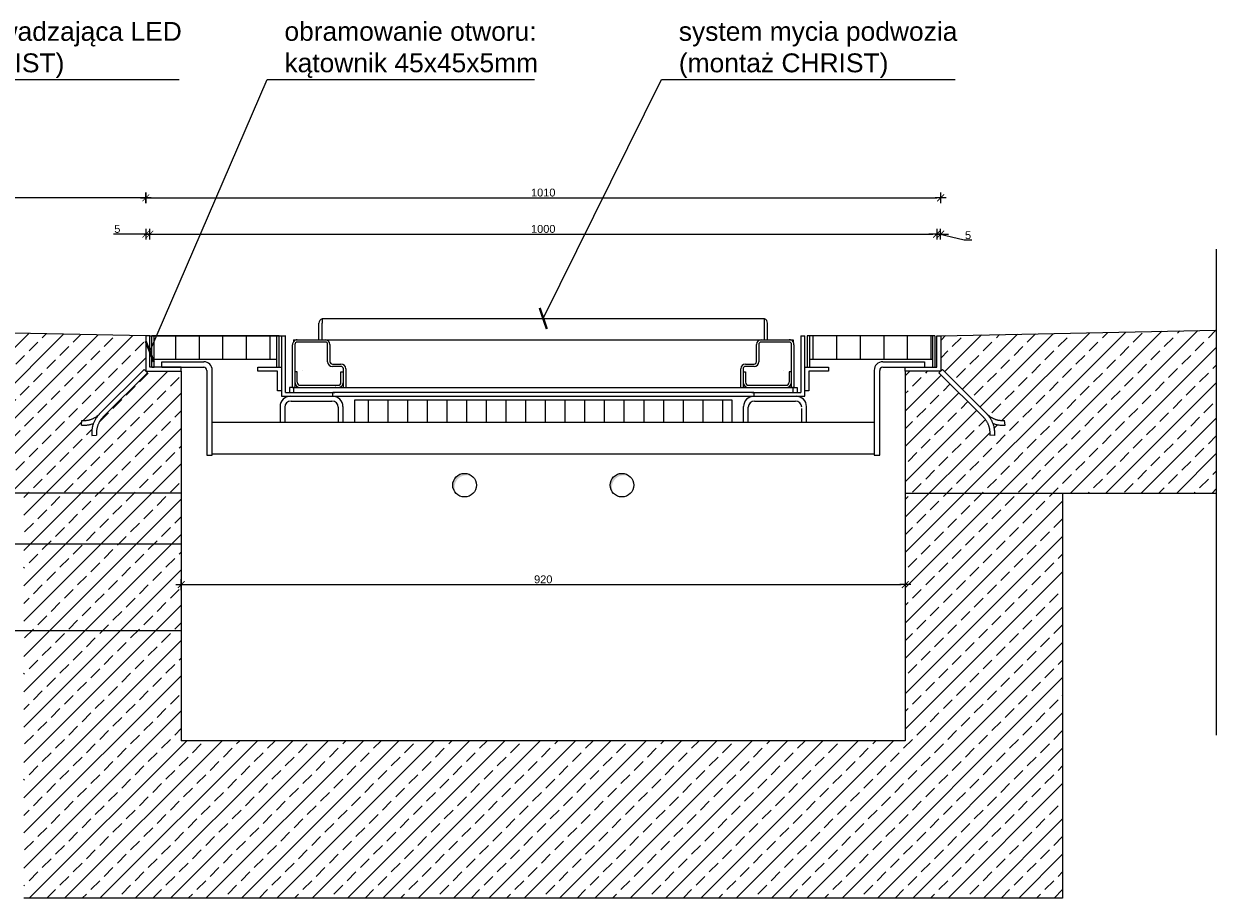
# Model space of a CAD drawing. Extents: x 5703 to 11842, y -4896 to -230.
# Tile 25 of 28: x 6762 to 8277, y -2331 to -1220. Entities that reach past the tile are written whole.
import ezdxf

# ---------------------------------------------------------------- set-up
doc = ezdxf.new("R2010")
doc.units = 0
doc.header["$LTSCALE"] = 2
doc.linetypes.add('DASHED', pattern=[19.05, 12.7, -6.35])
for name, color, linetype in [('111_wytyczne_cieńkie', 7, 'Continuous'), ('111_wytyczne_grube', 220, 'Continuous'), ('111_wytyczne_hatch', 11, 'Continuous'), ('111_WYTYCZNE_OPIS', 7, 'Continuous')]:
    doc.layers.add(name, color=color, linetype=linetype)
doc.layers.add('a___wymiary', color=7, linetype='Continuous', lineweight=18)
doc.layers.add('Y-MYJNIA_SZYNY', color=152, linetype='Continuous', lineweight=25)
doc.styles.add('ARIAL', font='ARIAL.TTF', dxfattribs={"height": 1.4})
doc.styles.get("Standard").update_dxf_attribs({"font": 'arial.ttf'})
doc.dimstyles.new('1_50', dxfattribs={"dimtxt": 10, "dimasz": 5, "dimexe": 1.25, "dimexo": 0.625, "dimgap": 1.5, "dimtad": 1, "dimdec": 3, "dimrnd": 0.5, "dimdsep": 46, "dimtxsty": 'Standard', "dimblk": 'znacznik', "dimcen": 1.5, "dimse1": 1, "dimse2": 1, "dimclrd": 256, "dimclrt": 256, "dimazin": 0, "dimtfac": 1, "dimtdec": 3, "dimtmove": 0, "dimatfit": 3, "dimldrblk": 'znacznik', "dimfxl": 1, "dimarcsym": 0})
doc.dimstyles.new('PKN1', dxfattribs={"dimtxt": 12, "dimasz": 8, "dimexe": 5, "dimexo": 10, "dimgap": 2, "dimtad": 1, "dimdec": 1, "dimrnd": 0.5, "dimzin": 10, "dimdsep": 46, "dimtxsty": 'ARIAL', "dimcen": 0, "dimdle": 8, "dimclrd": 256, "dimclre": 8, "dimclrt": 6, "dimadec": 0, "dimazin": 0, "dimtfac": 1, "dimtdec": 1, "dimtofl": 0, "dimtmove": 1, "dimatfit": 3, "dimldrblk": 'ARCHTICK', "dimfxl": 1, "dimtolj": 1, "dimtzin": 2, "dimlwd": -1, "dimarcsym": 0})
pattern_1 = [(90, (-2825.384, -21331.196), (-30, -30), [])]

# ---------------------------------------------------------------- blocks, each defined once
blk = doc.blocks.new('znacznik')
at = {"layer": 'a___wymiary'}
for p, q in [((1.39, 0), (-1.39, 0)), ((0, 1.39), (0, -1.39))]:
    blk.add_line(p, q, dxfattribs=at)
at = {"layer": 'a___wymiary', "const_width": 0.2}
blk.add_lwpolyline([(0.88, 0.88), (-0.88, -0.88)], dxfattribs=at)
blk = doc.blocks.new('*D5460')
at = {"layer": 'a___wymiary', "lineweight": -2}
blk.add_line((6966.6, -1932.6), (7876.6, -1932.6), dxfattribs=at)
at = {"layer": 'Defpoints', "color": 0}
for p in [(6961.6, -1866.3), (7881.6, -1866.3), (7881.6, -1932.6)]:
    blk.add_point(p, dxfattribs=at)
at = {"layer": 'a___wymiary', "lineweight": -2, "xscale": 5, "yscale": 5, "zscale": 5, "rotation": 180}
blk.add_blockref('znacznik', (6961.6, -1932.6), dxfattribs=at)
at = {"layer": 'a___wymiary', "lineweight": -2, "xscale": 5, "yscale": 5, "zscale": 5}
blk.add_blockref('znacznik', (7881.6, -1932.6), dxfattribs=at)
at = {"layer": 'a___wymiary', "insert": (7421.6, -1926), "char_height": 10, "attachment_point": 5}
blk.add_mtext('920', dxfattribs=at)
blk = doc.blocks.new('*D5461')
at = {"layer": 'a___wymiary', "lineweight": -2}
blk.add_line((6921.6, -1440.9), (7921.6, -1440.9), dxfattribs=at)
at = {"layer": 'Defpoints', "color": 0}
for p in [(7926.6, -1440.9), (6916.6, -1616.3), (7926.6, -1616.3)]:
    blk.add_point(p, dxfattribs=at)
at = {"layer": 'a___wymiary', "lineweight": -2, "xscale": 5, "yscale": 5, "zscale": 5, "rotation": 180}
blk.add_blockref('znacznik', (6916.6, -1440.9), dxfattribs=at)
at = {"layer": 'a___wymiary', "lineweight": -2, "xscale": 5, "yscale": 5, "zscale": 5}
blk.add_blockref('znacznik', (7926.6, -1440.9), dxfattribs=at)
at = {"layer": 'a___wymiary', "insert": (7421.6, -1434.3), "char_height": 10, "attachment_point": 5}
blk.add_mtext('1010', dxfattribs=at)
blk = doc.blocks.new('*D5462')
at = {"layer": 'a___wymiary', "lineweight": -2}
for p, q in [((6916.6, -1487.1), (6875.6, -1487.1)), ((6911.6, -1487.1), (6906.6, -1487.1)), ((6916.6, -1487.1), (6921.6, -1487.1)), ((6926.6, -1487.1), (6931.6, -1487.1))]:
    blk.add_line(p, q, dxfattribs=at)
at = {"layer": 'Defpoints', "color": 0}
for p in [(6921.6, -1487.1), (6916.6, -1616.3), (6921.6, -1616.3)]:
    blk.add_point(p, dxfattribs=at)
at = {"layer": 'a___wymiary', "lineweight": -2, "xscale": 5, "yscale": 5, "zscale": 5}
blk.add_blockref('znacznik', (6916.6, -1487.1), dxfattribs=at)
at = {"layer": 'a___wymiary', "lineweight": -2, "xscale": 5, "yscale": 5, "zscale": 5, "rotation": 180}
blk.add_blockref('znacznik', (6921.6, -1487.1), dxfattribs=at)
at = {"layer": 'a___wymiary', "insert": (6880.4, -1480.5), "char_height": 10, "attachment_point": 5}
blk.add_mtext('5', dxfattribs=at)
blk = doc.blocks.new('*D5463')
at = {"layer": 'a___wymiary', "lineweight": -2}
blk.add_line((6926.6, -1487.1), (7916.6, -1487.1), dxfattribs=at)
at = {"layer": 'Defpoints', "color": 0}
for p in [(7921.6, -1487.1), (6921.6, -1616.3), (7921.6, -1616.3)]:
    blk.add_point(p, dxfattribs=at)
at = {"layer": 'a___wymiary', "lineweight": -2, "xscale": 5, "yscale": 5, "zscale": 5, "rotation": 180}
blk.add_blockref('znacznik', (6921.6, -1487.1), dxfattribs=at)
at = {"layer": 'a___wymiary', "lineweight": -2, "xscale": 5, "yscale": 5, "zscale": 5}
blk.add_blockref('znacznik', (7921.6, -1487.1), dxfattribs=at)
at = {"layer": 'a___wymiary', "insert": (7421.6, -1480.5), "char_height": 10, "attachment_point": 5}
blk.add_mtext('1000', dxfattribs=at)
blk = doc.blocks.new('*D5464')
at = {"layer": 'a___wymiary', "lineweight": -2}
for p, q in [((7916.6, -1487.1), (7911.6, -1487.1)), ((7921.6, -1487.1), (7926.6, -1487.1)), ((7956.6, -1494.9), (7924.1, -1487.1)), ((7931.6, -1487.1), (7936.6, -1487.1)), ((7966.2, -1494.9), (7956.6, -1494.9))]:
    blk.add_line(p, q, dxfattribs=at)
at = {"layer": 'Defpoints', "color": 0}
for p in [(7926.6, -1487.1), (7921.6, -1616.3), (7926.6, -1616.3)]:
    blk.add_point(p, dxfattribs=at)
at = {"layer": 'a___wymiary', "lineweight": -2, "xscale": 5, "yscale": 5, "zscale": 5}
blk.add_blockref('znacznik', (7921.6, -1487.1), dxfattribs=at)
at = {"layer": 'a___wymiary', "lineweight": -2, "xscale": 5, "yscale": 5, "zscale": 5, "rotation": 180}
blk.add_blockref('znacznik', (7926.6, -1487.1), dxfattribs=at)
at = {"layer": 'a___wymiary', "insert": (7961.4, -1488.4), "char_height": 10, "attachment_point": 5}
blk.add_mtext('5', dxfattribs=at)
blk = doc.blocks.new('*D5465')
at = {"layer": 'a___wymiary', "lineweight": -2}
blk.add_line((6911.6, -1440.9), (6176.6, -1440.9), dxfattribs=at)
at = {"layer": 'Defpoints', "color": 0}
for p in [(6171.6, -1440.9), (6171.6, -1601.4), (6916.6, -1616.3)]:
    blk.add_point(p, dxfattribs=at)
at = {"layer": 'a___wymiary', "lineweight": -2, "xscale": 5, "yscale": 5, "zscale": 5, "rotation": 180}
blk.add_blockref('znacznik', (6171.6, -1440.9), dxfattribs=at)
at = {"layer": 'a___wymiary', "lineweight": -2, "xscale": 5, "yscale": 5, "zscale": 5}
blk.add_blockref('znacznik', (6916.6, -1440.9), dxfattribs=at)
at = {"layer": 'a___wymiary', "insert": (6544.1, -1434.3), "char_height": 10, "attachment_point": 5}
blk.add_mtext('745', dxfattribs=at)

msp = doc.modelspace()

# ---------------------------------------------------------------- hatches: boundary and pattern name
at = {"layer": '111_wytyczne_cieńkie'}
for points in [[(7333.333, -1796.8998, 1.118846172), (7312.2528, -1817.98, -0.893777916)], [(7533.333, -1796.8998, 1.118846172), (7512.2528, -1817.98, -0.893777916)]]:
    msp.add_hatch(color=8, dxfattribs=at).paths.add_polyline_path(points)
at = {"layer": '111_wytyczne_hatch'}
h = msp.add_hatch(dxfattribs=at)
h.set_pattern_fill('ANSI33', color=256, scale=5, style=0)
h.set_pattern_definition([(45, (5466.075, 586.98), (-22.45064, 22.45064), []), (45, (5488.525, 586.98), (-22.45064, 22.45064), [15.875, -7.9375])])
h.paths.add_polyline_path([(7989.2891, -1742.5434, 0.221501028), (7981.054, -1719.9436), (7924.4855, -1663.3751), (7926.6068, -1661.2538), (7881.6068, -1661.2538), (7881.6068, -1866.2538), (8081.6068, -1816.2538), (8276.6634, -1816.2538), (8276.6634, -1609.2527), (7926.6068, -1616.2538), (7926.6068, -1661.2538), (7928.7281, -1659.1325), (7985.2966, -1715.701, 0.221501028), (8007.8964, -1723.9361), (8008.4149, -1729.9136, -0.113405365), (7993.1222, -1727.7692, -0.113405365), (7995.2666, -1743.0619)])
h.paths.add_polyline_path([(6961.6068, -1866.2538), (6961.6068, -1661.2538), (6916.6068, -1661.2538), (6918.7281, -1663.3751), (6862.1596, -1719.9436, 0.221501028), (6853.9245, -1742.5434), (6847.9469, -1743.0619, -0.113405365), (6850.0914, -1727.7692, -0.113405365), (6834.7987, -1729.9136), (6835.3172, -1723.9361, 0.221501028), (6857.9169, -1715.701), (6914.4855, -1659.1325), (6916.6068, -1661.2538), (6916.6068, -1616.2538), (6436.6068, -1606.6538), (6436.6068, -1606.3538), (6426.8568, -1606.3538), (6426.4568, -1606.3538), (6426.4568, -1606.4508), (6426.4568, -1746.3538), (6416.7568, -1746.3538), (6416.7568, -1606.2568), (6416.7568, -1606.3538), (6416.3568, -1606.3538), (6406.6068, -1606.3538), (6406.6128, -1606.0539), (6171.6068, -1601.3538), (6096.0215, -1601.3538), (6059.1068, -1601.3538), (6055.6234, -1601.3538), (6054.9425, -1601.3538), (6054.9425, -1741.3538), (6046.9425, -1741.3538), (6046.9425, -1601.3538), (6046.1068, -1601.3538), (5997.1068, -1601.3538), (5996.4258, -1601.3538), (5996.4258, -1741.3538), (5988.4258, -1741.3538), (5988.4258, -1601.3538), (5987.5901, -1601.3538), (5984.1068, -1601.3538), (5871.6068, -1601.3538), (5703.0923, -1597.9835), (5703.0923, -1816.2538), (6761.6068, -1816.2538)])
h.paths.add_polyline_path([(5950.7878, -1702.7878), (5950.7878, -1639.9198), (5914.0318, -1639.9198), (5914.0318, -1702.7878)], flags=24)
h.paths.add_polyline_path([(6472.9961, -1707.7878), (6472.9961, -1644.9198), (6436.2401, -1644.9198), (6436.2401, -1707.7878)], flags=24)
h.paths.add_polyline_path([(6961.6068, -1991.2538), (6761.6068, -1991.2538), (6761.6068, -2331.2538), (8081.6068, -2331.2538), (8081.6068, -1816.2538), (7881.6068, -1866.2538), (7881.6068, -2071.2538), (7881.6068, -2131.2538), (6961.6068, -2131.2538), (6961.6068, -2071.2538)])
h.paths.add_polyline_path([(6761.6068, -1881.2538), (6961.6068, -1881.2538), (6961.6068, -1866.2538), (6761.6068, -1816.2538)])
h.paths.add_polyline_path([(6761.6068, -1991.2538), (6961.6068, -1991.2538), (6961.6068, -1881.2538), (6761.6068, -1881.2538)])
at = {"layer": 'Y-MYJNIA_SZYNY'}
h = msp.add_hatch(dxfattribs=at)
h.set_pattern_fill('CUSTOM58', color=256, scale=30, angle=90, pattern_type=2)
h.set_pattern_definition(pattern_1)
h.paths.add_polyline_path([(6927.1068, -1646.2538), (7083.1068, -1646.2538), (7083.1068, -1616.2538), (6927.1068, -1616.2538)])
h = msp.add_hatch(dxfattribs=at)
h.set_pattern_fill('CUSTOM60', color=256, scale=30, angle=90, pattern_type=2)
h.set_pattern_definition(pattern_1)
h.paths.add_polyline_path([(7916.1068, -1616.2538), (7760.1068, -1616.2538), (7760.1068, -1646.2538), (7916.1068, -1646.2538)])
h = msp.add_hatch(dxfattribs=at)
h.set_pattern_fill('CUSTOM66', color=256, scale=25, angle=90, pattern_type=2)
h.set_pattern_definition([(90, (-2825.384, -21331.196), (-25, -25), [])])
h.paths.add_polyline_path([(7181.6068, -1726.2538), (7661.6068, -1726.2538), (7661.6068, -1698.2538), (7181.6068, -1698.2538)])

# ---------------------------------------------------------------- linework, layer by layer
at = {"layer": '111_wytyczne_cieńkie'}
for p, q in [((6916.6068, -1616.2538), (6171.6068, -1601.3538)), ((7926.6068, -1616.2538), (8276.6634, -1609.2527)), ((6961.6068, -1661.2538), (6961.6068, -2131.2538)), ((7881.6068, -1661.2538), (7881.6068, -2131.2538)), ((6961.6068, -1816.2538), (5703.0923, -1816.2538)), ((7881.6068, -1816.2538), (8276.6634, -1816.2538)), ((8081.6068, -1816.2538), (8081.6068, -2331.2538)), ((7881.6068, -2131.2538), (6961.6068, -2131.2538)), ((8081.6068, -2331.2538), (6761.6068, -2331.2538))]:
    msp.add_line(p, q, dxfattribs=at)
at = {"layer": '111_wytyczne_cieńkie', "color": 8}
msp.add_line((6921.6068, -1616.2538), (7094.4225, -1616.2538), dxfattribs=at)
at = {"layer": '111_wytyczne_cieńkie'}
for points in [[(6961.6068, -1656.2538), (6921.6068, -1656.2538), (6921.6068, -1616.2538), (6916.6068, -1616.2538), (6916.6068, -1661.2538), (6961.6068, -1661.2538)], [(7881.6068, -1656.2538), (7921.6068, -1656.2538), (7921.6068, -1616.2538), (7926.6068, -1616.2538), (7926.6068, -1661.2538), (7881.6068, -1661.2538)]]:
    msp.add_lwpolyline(points, close=True, dxfattribs=at)
at = {"layer": '111_wytyczne_cieńkie', "linetype": 'DASHED', "ltscale": 20}
for points in [[(6853.9245, -1742.5434, -0.221501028), (6862.1596, -1719.9436), (6918.7281, -1663.3751), (6914.4855, -1659.1325), (6857.9169, -1715.701, 0.221501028), (6847.9469, -1743.0619)], [(7989.2891, -1742.5434, 0.221501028), (7981.054, -1719.9436), (7924.4855, -1663.3751), (7928.7281, -1659.1325), (7985.2966, -1715.701, -0.221501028), (7995.2666, -1743.0619)]]:
    msp.add_lwpolyline(points, format="xyb", close=True, dxfattribs=at)
for points in [[(6850.0914, -1727.7692, -0.113405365), (6834.7987, -1729.9136), (6835.3172, -1723.9361, 0.221501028), (6857.9169, -1715.701)], [(7993.1222, -1727.7692, 0.113405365), (8008.4149, -1729.9136), (8007.8964, -1723.9361, -0.221501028), (7985.2966, -1715.701)]]:
    msp.add_lwpolyline(points, format="xyb", dxfattribs=at)
at = {"layer": '111_wytyczne_cieńkie', "color": 8}
for centre in [(7321.6068, -1806.2538), (7521.6068, -1806.2538)]:
    msp.add_circle(centre, 15, dxfattribs=at)
at = {"layer": '111_wytyczne_grube', "linetype": 'DASHED', "ltscale": 40}
for p, q in [((6961.6068, -1881.2538), (5703.0923, -1881.2538)), ((6961.6068, -1991.2538), (5703.0923, -1991.2538))]:
    msp.add_line(p, q, dxfattribs=at)
at = {"layer": '111_wytyczne_hatch', "linetype": 'DASHED', "ltscale": 50}
msp.add_line((8276.6634, -1506.2321), (8276.6634, -2124.0413), dxfattribs=at)
at = {"layer": 'Y-MYJNIA_SZYNY'}
for p, q in [((7136.6068, -1621.2538), (7136.6068, -1600.2538)), ((7140.6068, -1594.2538), (7140.6068, -1594.5969)), ((7140.6068, -1594.2538), (7702.6068, -1594.2538)), ((7140.6068, -1594.5969), (7140.6068, -1600.2538)), ((7140.6068, -1621.2538), (7140.6068, -1600.2538)), ((7702.6068, -1600.2538), (7702.6068, -1594.2538)), ((7702.6068, -1621.2538), (7702.6068, -1600.2538)), ((7706.6068, -1621.2538), (7706.6068, -1600.2538)), ((6924.1068, -1656.2538), (6924.1068, -1616.2538)), ((6927.1068, -1616.2538), (6924.1068, -1616.2538)), ((7083.1068, -1616.2538), (6927.1068, -1616.2538)), ((6927.1068, -1646.2538), (6927.1068, -1616.2538)), ((7086.1068, -1616.2538), (7083.1068, -1616.2538)), ((7083.1068, -1646.2538), (7083.1068, -1616.2538)), ((7086.1068, -1656.2538), (7086.1068, -1616.2538)), ((7089.1068, -1616.2538), (7094.1068, -1616.2538)), ((7089.1068, -1616.2538), (7089.1068, -1693.2538)), ((7094.1068, -1688.2538), (7094.1068, -1616.2538)), ((7749.1068, -1616.2538), (7749.1068, -1688.2538)), ((7749.1068, -1616.2538), (7754.1068, -1616.2538)), ((7754.1068, -1693.2538), (7754.1068, -1616.2538)), ((7757.1068, -1616.2538), (7757.1068, -1656.2538)), ((7760.1068, -1616.2538), (7757.1068, -1616.2538)), ((7760.1068, -1616.2538), (7760.1068, -1646.2538)), ((7916.1068, -1616.2538), (7760.1068, -1616.2538)), ((7919.1068, -1616.2538), (7916.1068, -1616.2538)), ((7916.1068, -1616.2538), (7916.1068, -1646.2538)), ((7919.1068, -1616.2538), (7919.1068, -1656.2538)), ((7103.1068, -1682.2538), (7103.1068, -1627.6669)), ((7104.1068, -1621.2538), (7104.1068, -1623.9345)), ((7104.1068, -1621.2538), (7109.1068, -1621.2538)), ((7106.1068, -1627.2538), (7106.1068, -1675.2538)), ((7109.1068, -1621.2538), (7144.6068, -1621.2538)), ((7144.6068, -1624.2538), (7109.1068, -1624.2538)), ((7144.6068, -1621.2538), (7698.6068, -1621.2538)), ((7147.6068, -1649.2538), (7147.6068, -1627.5474)), ((7150.6068, -1627.2538), (7150.6068, -1649.2538)), ((7692.6068, -1649.2538), (7692.6068, -1627.2538)), ((7695.6068, -1627.5474), (7695.6068, -1649.2538)), ((7698.6068, -1621.2538), (7734.1068, -1621.2538)), ((7734.1068, -1624.2538), (7698.6068, -1624.2538)), ((7734.1068, -1621.2538), (7739.1068, -1621.2538)), ((7737.1068, -1675.2538), (7737.1068, -1627.2538)), ((7739.1068, -1621.2538), (7739.1068, -1623.9345)), ((7740.1068, -1627.6669), (7740.1068, -1682.2538)), ((7083.1068, -1646.2538), (6927.1068, -1646.2538)), ((6927.1068, -1656.2538), (6927.1068, -1646.2538)), ((6937.1068, -1656.2538), (6937.1068, -1649.2538)), ((6937.1068, -1649.2538), (6990.1068, -1649.2538)), ((7083.1068, -1656.2538), (7083.1068, -1646.2538)), ((7916.1068, -1646.2538), (7760.1068, -1646.2538)), ((7760.1068, -1646.2538), (7760.1068, -1656.2538)), ((7853.1068, -1649.2538), (7906.1068, -1649.2538)), ((7906.1068, -1649.2538), (7906.1068, -1656.2538)), ((7916.1068, -1646.2538), (7916.1068, -1656.2538)), ((6924.1068, -1656.2538), (6927.1068, -1656.2538)), ((6937.1068, -1656.2538), (6990.1068, -1656.2538)), ((6994.1068, -1660.2538), (6994.1068, -1768.2538)), ((7001.1068, -1768.2538), (7001.1068, -1660.2538)), ((7059.1068, -1661.2538), (7059.1068, -1656.2538)), ((7059.1068, -1656.2538), (7083.1068, -1656.2538)), ((7084.1068, -1661.2538), (7059.1068, -1661.2538)), ((7083.1068, -1656.2538), (7086.1068, -1656.2538)), ((7084.1068, -1686.2538), (7084.1068, -1661.2538)), ((7086.1068, -1656.2538), (7089.1068, -1656.2538)), ((7109.1068, -1662.2538), (7106.1068, -1662.2538)), ((7109.1068, -1675.2538), (7109.1068, -1662.2538)), ((7116.2955, -1660.5001), (7116.3068, -1660.4888)), ((7153.6068, -1652.2538), (7164.6068, -1652.2538)), ((7164.6068, -1655.2538), (7153.6068, -1655.2538)), ((7164.6068, -1662.2538), (7167.6068, -1662.2538)), ((7164.6068, -1675.2538), (7164.6068, -1662.2538)), ((7167.6068, -1675.2538), (7167.6068, -1658.2538)), ((7170.6068, -1658.2538), (7170.6068, -1682.2538)), ((7672.6068, -1682.2538), (7672.6068, -1658.2538)), ((7675.6068, -1658.2538), (7675.6068, -1675.2538)), ((7675.6068, -1662.2538), (7678.6068, -1662.2538)), ((7678.6068, -1652.2538), (7689.6068, -1652.2538)), ((7689.6068, -1655.2538), (7678.6068, -1655.2538)), ((7678.6068, -1662.2538), (7678.6068, -1675.2538)), ((7726.9068, -1660.4888), (7726.9181, -1660.5001)), ((7737.1068, -1662.2538), (7734.1068, -1662.2538)), ((7734.1068, -1662.2538), (7734.1068, -1675.2538)), ((7754.1068, -1656.2538), (7757.1068, -1656.2538)), ((7757.1068, -1656.2538), (7760.1068, -1656.2538)), ((7784.1068, -1661.2538), (7759.1068, -1661.2538)), ((7759.1068, -1661.2538), (7759.1068, -1686.2538)), ((7760.1068, -1656.2538), (7784.1068, -1656.2538)), ((7784.1068, -1656.2538), (7784.1068, -1661.2538)), ((7842.1068, -1660.2538), (7842.1068, -1768.2538)), ((7849.1068, -1768.2538), (7849.1068, -1660.2538)), ((7853.1068, -1656.2538), (7906.1068, -1656.2538)), ((7916.1068, -1656.2538), (7919.1068, -1656.2538)), ((7106.1068, -1675.2538), (7106.1068, -1682.2538)), ((7113.1068, -1679.2538), (7160.6068, -1679.2538)), ((7167.6068, -1682.2538), (7167.6068, -1675.2538)), ((7675.6068, -1675.2538), (7675.6068, -1682.2538)), ((7682.6068, -1679.2538), (7730.1068, -1679.2538)), ((7737.1068, -1682.2538), (7737.1068, -1675.2538)), ((7089.1068, -1686.2538), (7084.1068, -1686.2538)), ((7089.1068, -1693.2538), (7154.1068, -1693.2538)), ((7094.1068, -1688.2538), (7099.1068, -1688.2538)), ((7103.1068, -1682.2538), (7099.1068, -1682.2538)), ((7099.1068, -1682.2538), (7099.1068, -1688.2538)), ((7099.1068, -1688.2538), (7154.1068, -1688.2538)), ((7103.1068, -1682.2538), (7104.1068, -1682.2538)), ((7104.1068, -1682.2538), (7106.1068, -1682.2538)), ((7104.6071, -1682.2538), (7157.607, -1682.2538)), ((7104.6071, -1688.2538), (7104.6071, -1682.2538)), ((7104.6071, -1688.2538), (7156.607, -1688.2538)), ((7106.1068, -1682.2538), (7113.1068, -1682.2538)), ((7113.1068, -1682.2538), (7161.5438, -1682.2538)), ((7154.1068, -1693.2538), (7154.1068, -1688.2538)), ((7421.6068, -1688.2538), (7154.1068, -1688.2538)), ((7154.1068, -1693.2538), (7171.6068, -1693.2538)), ((7161.5438, -1682.2538), (7167.6068, -1682.2538)), ((7167.6068, -1682.2538), (7170.6068, -1682.2538)), ((7170.6068, -1682.2538), (7672.6068, -1682.2538)), ((7171.6068, -1693.2538), (7671.6068, -1693.2538)), ((7689.1068, -1688.2538), (7421.6068, -1688.2538)), ((7671.6068, -1693.2538), (7689.1068, -1693.2538)), ((7672.6068, -1682.2538), (7675.6068, -1682.2538)), ((7675.6068, -1682.2538), (7682.6068, -1682.2538)), ((7682.6068, -1682.2538), (7730.1068, -1682.2538)), ((7685.6065, -1682.2538), (7738.6065, -1682.2538)), ((7686.6065, -1688.2538), (7738.6065, -1688.2538)), ((7689.1068, -1688.2538), (7689.1068, -1693.2538)), ((7689.1068, -1688.2538), (7744.1068, -1688.2538)), ((7689.1068, -1693.2538), (7754.1068, -1693.2538)), ((7730.1068, -1682.2538), (7737.1068, -1682.2538)), ((7737.1068, -1682.2538), (7739.1068, -1682.2538)), ((7738.6065, -1682.2538), (7738.6065, -1688.2538)), ((7739.1068, -1682.2538), (7740.1068, -1682.2538)), ((7740.1068, -1682.2538), (7744.1068, -1682.2538)), ((7744.1068, -1682.2538), (7744.1068, -1688.2538)), ((7744.1068, -1688.2538), (7749.1068, -1688.2538)), ((7759.1068, -1686.2538), (7754.1068, -1686.2538)), ((7087.1068, -1706.2538), (7087.1068, -1726.2538)), ((7093.1068, -1707.2538), (7093.1068, -1726.2538)), ((7101.1068, -1699.2538), (7153.1068, -1699.2538)), ((7161.1068, -1707.2538), (7161.1068, -1726.2538)), ((7167.1068, -1706.2538), (7167.1068, -1726.2538)), ((7181.6068, -1698.2538), (7181.6068, -1726.2538)), ((7661.6068, -1698.2538), (7181.6068, -1698.2538)), ((7661.6068, -1726.2538), (7661.6068, -1698.2538)), ((7676.1068, -1726.2538), (7676.1068, -1706.2538)), ((7682.1068, -1726.2538), (7682.1068, -1707.2538)), ((7690.1068, -1699.2538), (7742.1068, -1699.2538)), ((7750.1068, -1726.2538), (7750.1068, -1708.895)), ((7756.1068, -1726.2538), (7756.1068, -1706.2538)), ((7001.1068, -1726.2538), (7181.6068, -1726.2538)), ((7181.6068, -1726.2538), (7661.6068, -1726.2538)), ((7661.6068, -1726.2538), (7842.1068, -1726.2538)), ((6994.1068, -1768.2538), (7001.1068, -1768.2538)), ((7001.1068, -1766.2538), (7842.1068, -1766.2538)), ((7842.1068, -1768.2538), (7849.1068, -1768.2538))]:
    msp.add_line(p, q, dxfattribs=at)
for centre, radius, start, end in [((7142.6068, -1600.2538), 6, 109.471075, 180), ((7700.6068, -1600.2538), 6, 0, 70.528925), ((7109.1176, -1627.2772), 6.0234, 146.2928808, 183.710063), ((7109.1176, -1627.2772), 6.0234, 90.102542, 146.2928808), ((7109.1068, -1627.2538), 3, 90, 180), ((7144.6068, -1627.2538), 6, 0, 90), ((7144.5946, -1627.2779), 3.0242, 354.8890827, 89.7695419), ((7698.6068, -1627.2538), 6, 90, 180), ((7698.6189, -1627.2779), 3.0242, 90.2304581, 185.1109173), ((7734.096, -1627.2772), 6.0234, 33.7071192, 89.897458), ((7734.1068, -1627.2538), 3, 0, 90), ((7734.096, -1627.2772), 6.0234, 356.289937, 33.7071192), ((6990.1068, -1660.2538), 11, 0, 90), ((7153.6068, -1649.2538), 6, 180, 270), ((7153.6068, -1649.2538), 3, 180, 270), ((7689.6068, -1649.2538), 6, 270, 0), ((7689.6068, -1649.2538), 3, 270, 0), ((7853.1068, -1660.2538), 11, 90, 180), ((6990.1068, -1660.2538), 4, 0, 90), ((7164.6068, -1658.2538), 6, 0, 90), ((7164.6068, -1658.2538), 3, 0, 90), ((7678.6068, -1658.2538), 6, 90, 180), ((7678.6068, -1658.2538), 3, 90, 180), ((7853.1068, -1660.2538), 4, 90, 180), ((7113.1068, -1675.2538), 7, 180, 270), ((7113.1068, -1675.2538), 4, 180, 270), ((7160.6068, -1675.2538), 7, 270, 0), ((7160.6068, -1675.2538), 4, 270, 0), ((7682.6068, -1675.2538), 7, 180, 270), ((7682.6068, -1675.2538), 4, 180, 270), ((7730.1068, -1675.2538), 7, 270, 0), ((7730.1068, -1675.2538), 4, 270, 0), ((7100.1068, -1706.2538), 13, 90, 180), ((7154.1068, -1706.2538), 13, 0, 90), ((7689.1068, -1706.2538), 13, 90, 180), ((7743.1068, -1706.2538), 13, 0, 90), ((7101.1068, -1707.2538), 8, 90, 180), ((7153.1068, -1707.2538), 8, 0, 90), ((7690.1068, -1707.2538), 8, 90, 180), ((7742.1068, -1707.2538), 8, 0, 90)]:
    msp.add_arc(centre, radius, start, end, dxfattribs=at)
for p in [(7104.6071, -1682.2538), (7104.6071, -1688.2538), (7157.607, -1682.2538), (7738.6065, -1682.2538)]:
    msp.add_point(p, dxfattribs=at)

# ---------------------------------------------------------------- texts
at = {"layer": '111_WYTYCZNE_OPIS', "color": 6, "char_height": 24, "attachment_point": 7, "style": 'ARIAL'}
for s, insert in [('\\C1;szyna naprowadzająca LED\\P(montaż CHRIST)', (6546.7843, -1288.5595)), ('\\C1;obramowanie otworu:\\Pkątownik 45x45x5mm', (7092.7056, -1288.5595)), ('\\C1;system mycia podwozia\\P(montaż CHRIST)', (7593.8676, -1288.5595))]:
    msp.add_mtext(s, dxfattribs=dict(at, insert=insert))

# ---------------------------------------------------------------- dimensions: what is measured, and where the dimension line sits
at = {"layer": 'a___wymiary'}
for base, p1, p2, picture, middle in [((6171.6068, -1440.9075), (6916.6068, -1616.2538), (6171.6068, -1601.3538), '*D5465', (6544.1068, -1434.3225)), ((7926.6068, -1440.9075), (6916.6068, -1616.2538), (7926.6068, -1616.2538), '*D5461', (7421.6068, -1434.3025)), ((7921.6068, -1487.1183), (6921.6068, -1616.2538), (7921.6068, -1616.2538), '*D5463', (7421.6068, -1480.5133)), ((7881.6068, -1932.6326), (6961.6068, -1866.2538), (7881.6068, -1866.2538), '*D5460', (7421.6068, -1926.0276))]:
    dim = msp.add_linear_dim(base=base, p1=p1, p2=p2, dimstyle='1_50', override={"dimtxt": 10, "dimtmove": 1}, dxfattribs=at)
    dim.commit()
    dim.dimension.update_dxf_attribs({"geometry": picture, "text_midpoint": middle})
for base, p1, p2, picture, middle in [((6921.6068, -1487.1183), (6916.6068, -1616.2538), (6921.6068, -1616.2538), '*D5462', (6880.4305, -1481.6005)), ((7926.6068, -1487.1183), (7921.6068, -1616.2538), (7926.6068, -1616.2538), '*D5464', (7958.1286, -1494.9366))]:
    dim = msp.add_linear_dim(base=base, p1=p1, p2=p2, dimstyle='1_50', override={"dimtxt": 10, "dimtmove": 1}, dxfattribs=at)
    dim.commit()
    dim.dimension.update_dxf_attribs({"geometry": picture, "text_midpoint": middle, "dimtype": 160})

# ---------------------------------------------------------------- leaders
at = {"layer": '111_WYTYCZNE_OPIS', "annotation_type": 0, "has_hookline": 1, "hookline_direction": 0}
for points, text_width in [([(6421.6068, -1542.8538), (6524.7843, -1290.5595), (6544.7843, -1290.5595)], 412.392), ([(6921.6068, -1636.2538), (7070.7056, -1290.5595), (7090.7056, -1290.5595)], 317.712), ([(7421.6068, -1594.2538), (7571.8676, -1290.5595), (7591.8676, -1290.5595)], 351.264)]:
    msp.add_leader(points, dimstyle='PKN1', override={"dimasz": 20, "dimgap": 2, "dimtad": 1}, dxfattribs=dict(at, text_width=text_width))

doc.saveas('drawing.dxf')
